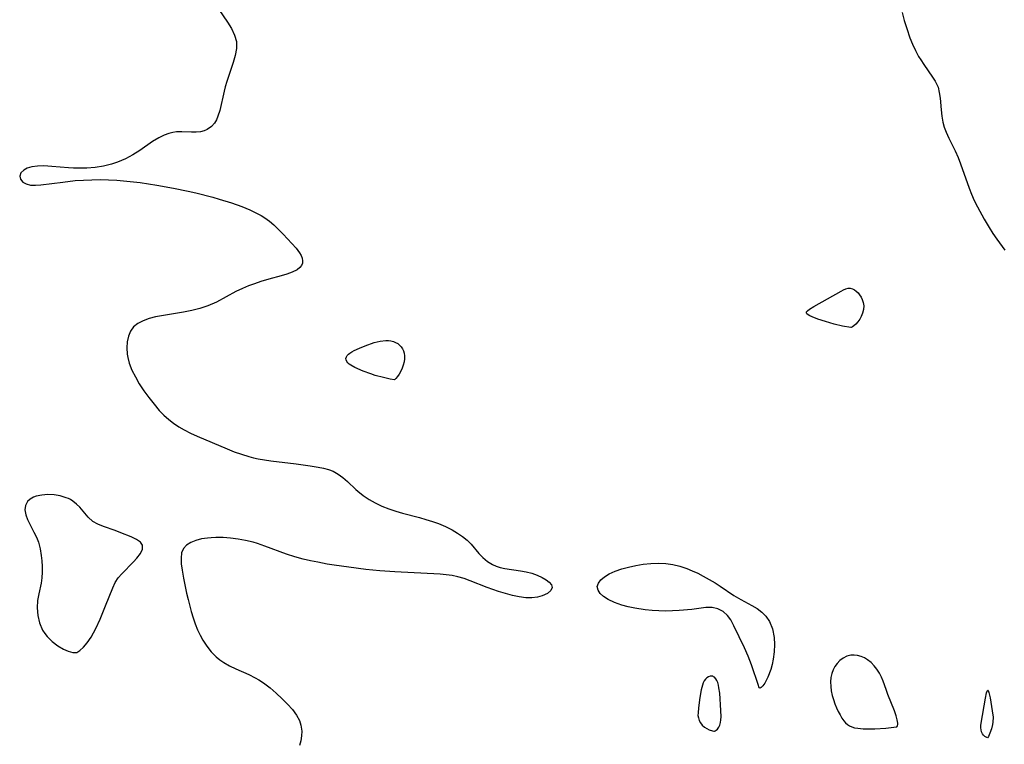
# Model space of a CAD drawing. Header units: inches. Extents: x 1073367 to 1082519, y 1569854 to 1574957.
# Tile 7 of 256: x 1073676 to 1073892, y 1572719 to 1572878. Entities that reach past the tile are written whole.
import ezdxf

# ---------------------------------------------------------------- set-up
doc = ezdxf.new("R2010")
doc.units = ezdxf.units.IN
doc.header["$MEASUREMENT"] = 0
doc.layers.add('CGG_CurvaNivelLidar_v1', color=7, linetype='Continuous', lineweight=30, true_color=0x008008)

msp = doc.modelspace()

# ---------------------------------------------------------------- linework, layer by layer
at = {"layer": 'CGG_CurvaNivelLidar_v1'}
for points in [[(1073718.2652, 1572882.608, 63.5), (1073721.8817, 1572877.2214, 63.5), (1073722.7628, 1572875.7964, 63.5), (1073723.4636, 1572874.38, 63.5), (1073723.8681, 1572872.94, 63.5), (1073723.8892, 1572871.46, 63.5), (1073723.6154, 1572869.9289, 63.5), (1073723.1587, 1572868.3493, 63.5), (1073721.7645, 1572864.2294, 63.5), (1073721.4019, 1572863.0293, 63.5), (1073721.1581, 1572862.1042, 63.5), (1073720.2218, 1572857.8559, 63.5), (1073719.8222, 1572856.5855, 63.5), (1073719.469, 1572855.7877, 63.5), (1073719.038, 1572855.0697, 63.5), (1073718.3915, 1572854.3217, 63.5), (1073717.4749, 1572853.6641, 63.5), (1073716.7679, 1572853.3685, 63.5), (1073716.0099, 1572853.187, 63.5), (1073715.0344, 1572853.0961, 63.5), (1073714.0218, 1572853.1026, 63.5), (1073711.8767, 1572853.201, 63.5), (1073710.7524, 1572853.1673, 63.5), (1073709.9073, 1572853.0503, 63.5), (1073709.0611, 1572852.845, 63.5), (1073708.0436, 1572852.4766, 63.5), (1073706.8464, 1572851.8848, 63.5), (1073705.4727, 1572851.036, 63.5), (1073702.6882, 1572849.1198, 63.5), (1073701.1404, 1572848.15, 63.5), (1073699.5154, 1572847.2717, 63.5), (1073697.8115, 1572846.5286, 63.5), (1073696.488, 1572846.0894, 63.5), (1073694.7124, 1572845.6676, 63.5), (1073692.8931, 1572845.3892, 63.5), (1073691.0501, 1572845.232, 63.5), (1073689.2027, 1572845.1829, 63.5), (1073688.1829, 1572845.2008, 63.5), (1073687.0419, 1572845.2612, 63.5), (1073683.3745, 1572845.5993, 63.5), (1073681.6555, 1572845.7069, 63.5), (1073680.2561, 1572845.6852, 63.5), (1073678.9906, 1572845.5149, 63.5), (1073678.0202, 1572845.2154, 63.5), (1073677.2353, 1572844.788, 63.5), (1073676.6144, 1572844.163, 63.5), (1073676.3623, 1572843.4675, 63.5), (1073676.5243, 1572842.7781, 63.5), (1073677.0479, 1572842.1705, 63.5), (1073677.7965, 1572841.747, 63.5), (1073678.745, 1572841.5003, 63.5), (1073679.8218, 1572841.4527, 63.5), (1073681.0248, 1572841.5393, 63.5), (1073685.7868, 1572842.177, 63.5), (1073688.5417, 1572842.494, 63.5), (1073690.3335, 1572842.6201, 63.5), (1073692.1487, 1572842.6886, 63.5), (1073693.9779, 1572842.7041, 63.5), (1073695.8141, 1572842.6674, 63.5), (1073697.652, 1572842.5756, 63.5), (1073699.1128, 1572842.4616, 63.5), (1073702.7796, 1572842.0508, 63.5), (1073706.4312, 1572841.5089, 63.5), (1073710.0784, 1572840.8523, 63.5), (1073713.3034, 1572840.1814, 63.5), (1073714.9447, 1572839.8066, 63.5), (1073718.6978, 1572838.8378, 63.5), (1073720.0624, 1572838.4437, 63.5), (1073722.7599, 1572837.6004, 63.5), (1073725.0768, 1572836.7927, 63.5), (1073726.7764, 1572836.1025, 63.5), (1073728.4073, 1572835.3151, 63.5), (1073729.2484, 1572834.8416, 63.5), (1073730.0586, 1572834.3306, 63.5), (1073731.0736, 1572833.6007, 63.5), (1073732.0269, 1572832.8142, 63.5), (1073733.1003, 1572831.8032, 63.5), (1073734.1044, 1572830.7624, 63.5), (1073736.0359, 1572828.6691, 63.5), (1073736.9224, 1572827.6537, 63.5), (1073737.6584, 1572826.6785, 63.5), (1073738.0134, 1572826.0817, 63.5), (1073738.2585, 1572825.5001, 63.5), (1073738.3723, 1572824.9287, 63.5), (1073738.3309, 1572824.3863, 63.5), (1073738.1251, 1572823.8917, 63.5), (1073737.7689, 1572823.4443, 63.5), (1073737.137, 1572822.9539, 63.5), (1073736.0642, 1572822.4135, 63.5), (1073734.9359, 1572822.0048, 63.5), (1073733.6872, 1572821.634, 63.5), (1073730.9683, 1572820.8957, 63.5), (1073729.1767, 1572820.3567, 63.5), (1073727.8389, 1572819.8982, 63.5), (1073726.5097, 1572819.3928, 63.5), (1073725.1984, 1572818.8448, 63.5), (1073723.7628, 1572818.1776, 63.5), (1073719.4609, 1572815.8406, 63.5), (1073717.5954, 1572815.0096, 63.5), (1073715.874, 1572814.457, 63.5), (1073714.094, 1572814.0318, 63.5), (1073712.2821, 1572813.689, 63.5), (1073708.3222, 1572813.0315, 63.5), (1073706.1465, 1572812.5994, 63.5), (1073704.7241, 1572812.2363, 63.5), (1073703.4153, 1572811.7843, 63.5), (1073702.2631, 1572811.204, 63.5), (1073701.3211, 1572810.4486, 63.5), (1073700.6418, 1572809.4965, 63.5), (1073700.188, 1572808.3752, 63.5), (1073699.9297, 1572807.132, 63.5), (1073699.8493, 1572805.8072, 63.5), (1073699.9414, 1572804.4362, 63.5), (1073700.0581, 1572803.7264, 63.5), (1073700.3881, 1572802.4792, 63.5), (1073700.9731, 1572800.9591, 63.5), (1073701.7151, 1572799.4519, 63.5), (1073702.581, 1572797.9698, 63.5), (1073703.6008, 1572796.4439, 63.5), (1073704.6917, 1572794.9572, 63.5), (1073705.8205, 1572793.5094, 63.5), (1073706.9606, 1572792.1385, 63.5), (1073707.9479, 1572791.103, 63.5), (1073709.0137, 1572790.1434, 63.5), (1073710.0992, 1572789.3125, 63.5), (1073711.2449, 1572788.5537, 63.5), (1073712.4385, 1572787.8588, 63.5), (1073713.8263, 1572787.1434, 63.5), (1073715.2447, 1572786.4806, 63.5), (1073721.8245, 1572783.6902, 63.5), (1073723.38, 1572783.0726, 63.5), (1073724.9699, 1572782.5128, 63.5), (1073726.5906, 1572782.0226, 63.5), (1073727.6148, 1572781.7584, 63.5), (1073728.6487, 1572781.5272, 63.5), (1073730.0268, 1572781.2706, 63.5), (1073731.4135, 1572781.0609, 63.5), (1073736.9451, 1572780.4344, 63.5), (1073740.0557, 1572780.0103, 63.5), (1073741.7865, 1572779.7136, 63.5), (1073742.9377, 1572779.4798, 63.5), (1073744.0354, 1572779.1872, 63.5), (1073745.0707, 1572778.7916, 63.5), (1073746.1672, 1572778.1761, 63.5), (1073747.1939, 1572777.4167, 63.5), (1073748.1734, 1572776.5591, 63.5), (1073750.0572, 1572774.7766, 63.5), (1073750.4679, 1572774.415, 63.5), (1073751.6536, 1572773.4832, 63.5), (1073752.9348, 1572772.6262, 63.5), (1073754.2979, 1572771.8495, 63.5), (1073755.7332, 1572771.1624, 63.5), (1073757.2486, 1572770.5656, 63.5), (1073758.8129, 1572770.0485, 63.5), (1073760.2316, 1572769.6373, 63.5), (1073763.9754, 1572768.6507, 63.5), (1073765.3974, 1572768.252, 63.5), (1073766.7973, 1572767.8146, 63.5), (1073768.1635, 1572767.3251, 63.5), (1073769.6833, 1572766.6803, 63.5), (1073771.1261, 1572765.9489, 63.5), (1073772.302, 1572765.2448, 63.5), (1073773.3954, 1572764.4837, 63.5), (1073774.3929, 1572763.6726, 63.5), (1073775.2767, 1572762.8164, 63.5), (1073777.007, 1572760.7668, 63.5), (1073777.8932, 1572759.8584, 63.5), (1073778.8816, 1572759.0404, 63.5), (1073779.9695, 1572758.3542, 63.5), (1073780.7827, 1572757.9772, 63.5), (1073781.6339, 1572757.6893, 63.5), (1073782.6915, 1572757.4566, 63.5), (1073786.1415, 1572756.9824, 63.5), (1073787.3793, 1572756.7451, 63.5), (1073788.5787, 1572756.437, 63.5), (1073789.779, 1572756.019, 63.5), (1073790.8628, 1572755.5234, 63.5), (1073791.7274, 1572755.0118, 63.5), (1073792.4147, 1572754.4671, 63.5), (1073792.8749, 1572753.9056, 63.5), (1073793.0471, 1572753.3431, 63.5), (1073792.7662, 1572752.6267, 63.5), (1073792.0097, 1572751.9844, 63.5), (1073790.8975, 1572751.4709, 63.5), (1073789.8165, 1572751.1932, 63.5), (1073788.6083, 1572751.0569, 63.5), (1073787.2595, 1572751.0804, 63.5), (1073785.8433, 1572751.2536, 63.5), (1073784.338, 1572751.5639, 63.5), (1073782.8066, 1572751.977, 63.5), (1073781.2632, 1572752.4649, 63.5), (1073778.8156, 1572753.3378, 63.5), (1073775.0968, 1572754.8064, 63.5), (1073773.7496, 1572755.2864, 63.5), (1073772.3843, 1572755.6771, 63.5), (1073771.1101, 1572755.9307, 63.5), (1073769.814, 1572756.1016, 63.5), (1073768.5001, 1572756.2149, 63.5), (1073758.5533, 1572756.7223, 63.5), (1073755.2827, 1572756.9696, 63.5), (1073752.2296, 1572757.2841, 63.5), (1073748.4858, 1572757.7436, 63.5), (1073745.3101, 1572758.2032, 63.5), (1073743.7278, 1572758.4631, 63.5), (1073741.6753, 1572758.8414, 63.5), (1073740.0929, 1572759.1731, 63.5), (1073738.5217, 1572759.5459, 63.5), (1073736.6727, 1572760.0527, 63.5), (1073734.849, 1572760.6329, 63.5), (1073730.0717, 1572762.402, 63.5), (1073728.4762, 1572762.9422, 63.5), (1073727.5034, 1572763.2264, 63.5), (1073725.8648, 1572763.6184, 63.5), (1073724.2156, 1572763.9175, 63.5), (1073722.5688, 1572764.1286, 63.5), (1073720.939, 1572764.2499, 63.5), (1073719.3438, 1572764.2731, 63.5), (1073718.3539, 1572764.2304, 63.5), (1073717.5328, 1572764.1566, 63.5), (1073716.1823, 1572763.9491, 63.5), (1073714.9382, 1572763.635, 63.5), (1073713.8365, 1572763.202, 63.5), (1073712.9218, 1572762.6303, 63.5), (1073712.2497, 1572761.8917, 63.5), (1073711.8459, 1572760.8901, 63.5), (1073711.7161, 1572759.7514, 63.5), (1073711.7693, 1572758.4813, 63.5), (1073711.9421, 1572757.1062, 63.5), (1073712.2377, 1572755.3623, 63.5), (1073712.911, 1572752.1081, 63.5), (1073713.2505, 1572750.663, 63.5), (1073713.9462, 1572748.0393, 63.5), (1073714.3659, 1572746.6719, 63.5), (1073714.8341, 1572745.3286, 63.5), (1073715.3633, 1572744.0206, 63.5), (1073715.9145, 1572742.8591, 63.5), (1073716.5294, 1572741.7443, 63.5), (1073717.3871, 1572740.4305, 63.5), (1073718.3473, 1572739.2177, 63.5), (1073719.4173, 1572738.1271, 63.5), (1073720.2179, 1572737.4634, 63.5), (1073721.0704, 1572736.8707, 63.5), (1073722.379, 1572736.1332, 63.5), (1073723.7509, 1572735.4889, 63.5), (1073726.5585, 1572734.2604, 63.5), (1073727.986, 1572733.548, 63.5), (1073728.7629, 1572733.1063, 63.5), (1073729.7678, 1572732.4564, 63.5), (1073731.2201, 1572731.3596, 63.5), (1073732.5934, 1572730.1773, 63.5), (1073733.9017, 1572728.9549, 63.5), (1073735.0798, 1572727.7865, 63.5), (1073736.1524, 1572726.5971, 63.5), (1073737.0575, 1572725.3621, 63.5), (1073737.6748, 1572724.1756, 63.5), (1073737.9905, 1572723.1838, 63.5), (1073738.1647, 1572721.8688, 63.5), (1073738.1228, 1572720.7946, 63.5), (1073737.9472, 1572719.7315, 63.5), (1073737.6692, 1572718.6941, 63.5)], [(1073869.77, 1572879.3388, 64), (1073870.232, 1572877.5857, 64), (1073870.7609, 1572875.835, 64), (1073871.4639, 1572873.7728, 64), (1073872.0363, 1572872.3766, 64), (1073872.677, 1572871.0221, 64), (1073873.3751, 1572869.7188, 64), (1073873.8316, 1572868.9457, 64), (1073874.4767, 1572867.9475, 64), (1073876.4211, 1572865.1487, 64), (1073876.9881, 1572864.2508, 64), (1073877.6176, 1572862.9615, 64), (1073877.9011, 1572861.822, 64), (1073878.0623, 1572860.5856, 64), (1073878.283, 1572857.9769, 64), (1073878.4411, 1572856.6192, 64), (1073878.6946, 1572855.2595, 64), (1073879.001, 1572854.1777, 64), (1073879.4124, 1572853.1024, 64), (1073880.0203, 1572851.7561, 64), (1073881.3628, 1572848.9769, 64), (1073882.0108, 1572847.5249, 64), (1073882.5425, 1572846.1728, 64), (1073884.4366, 1572840.8054, 64), (1073884.9447, 1572839.5277, 64), (1073885.565, 1572838.1372, 64), (1073886.2389, 1572836.7658, 64), (1073887.6979, 1572834.0692, 64), (1073888.8034, 1572832.1935, 64), (1073889.6201, 1572830.9268, 64), (1073890.4744, 1572829.6828, 64), (1073892.2604, 1572827.2536, 64)]]:
    msp.add_polyline3d(points, dxfattribs=at)
for points in [[(1073858.5, 1572810.2865, 63.5), (1073856.6953, 1572810.6161, 63.5), (1073854.8597, 1572811.0631, 63.5), (1073852.9286, 1572811.6117, 63.5), (1073851.2895, 1572812.1448, 63.5), (1073850.0713, 1572812.619, 63.5), (1073849.5604, 1572812.8565, 63.5), (1073849.1483, 1572813.0945, 63.5), (1073848.8941, 1572813.3084, 63.5), (1073848.8069, 1572813.4421, 63.5), (1073848.7808, 1572813.5802, 63.5), (1073848.8223, 1572813.7233, 63.5), (1073849.0223, 1572813.9758, 63.5), (1073849.4294, 1572814.3074, 63.5), (1073850.4155, 1572814.9331, 63.5), (1073856.3727, 1572818.289, 63.5), (1073856.9012, 1572818.5486, 63.5), (1073857.4172, 1572818.7535, 63.5), (1073857.918, 1572818.8806, 63.5), (1073858.3995, 1572818.8999, 63.5), (1073858.8561, 1572818.7871, 63.5), (1073859.2897, 1572818.5616, 63.5), (1073859.7003, 1572818.2482, 63.5), (1073860.0857, 1572817.866, 63.5), (1073860.4409, 1572817.4289, 63.5), (1073860.7578, 1572816.9463, 63.5), (1073861.0241, 1572816.4241, 63.5), (1073861.2415, 1572815.7932, 63.5), (1073861.3336, 1572815.0566, 63.5), (1073861.2849, 1572814.2466, 63.5), (1073861.0897, 1572813.4152, 63.5), (1073860.8109, 1572812.7275, 63.5), (1073860.4526, 1572812.0863, 63.5), (1073860.0435, 1572811.5161, 63.5), (1073859.6135, 1572811.039, 63.5), (1073859.2044, 1572810.6771, 63.5), (1073858.8523, 1572810.4268, 63.5), (1073858.6026, 1572810.2929, 63.5)], [(1073758.5, 1572798.8381, 63.5), (1073757.5435, 1572799.0062, 63.5), (1073756.0929, 1572799.3159, 63.5), (1073754.2912, 1572799.8047, 63.5), (1073753.3459, 1572800.1097, 63.5), (1073751.6454, 1572800.7375, 63.5), (1073749.8342, 1572801.5401, 63.5), (1073748.9605, 1572802.0142, 63.5), (1073748.5883, 1572802.2731, 63.5), (1073748.2799, 1572802.5497, 63.5), (1073748.0453, 1572802.8467, 63.5), (1073747.895, 1572803.179, 63.5), (1073747.8599, 1572803.5202, 63.5), (1073747.9494, 1572803.8539, 63.5), (1073748.1469, 1572804.1751, 63.5), (1073748.3995, 1572804.4447, 63.5), (1073748.711, 1572804.6956, 63.5), (1073749.1662, 1572804.9823, 63.5), (1073749.6757, 1572805.248, 63.5), (1073750.8347, 1572805.7694, 63.5), (1073752.1099, 1572806.2886, 63.5), (1073754.0834, 1572806.9768, 63.5), (1073755.3621, 1572807.2842, 63.5), (1073756.5756, 1572807.4265, 63.5), (1073757.1651, 1572807.4306, 63.5), (1073757.7341, 1572807.3769, 63.5), (1073758.2737, 1572807.2498, 63.5), (1073758.757, 1572807.0448, 63.5), (1073759.2026, 1572806.7679, 63.5), (1073759.6078, 1572806.4309, 63.5), (1073759.9666, 1572806.0414, 63.5), (1073760.2693, 1572805.6038, 63.5), (1073760.4862, 1572805.168, 63.5), (1073760.6361, 1572804.6634, 63.5), (1073760.7077, 1572804.0808, 63.5), (1073760.6989, 1572803.4442, 63.5), (1073760.606, 1572802.7577, 63.5), (1073760.4369, 1572802.0648, 63.5), (1073760.2026, 1572801.3907, 63.5), (1073759.9155, 1572800.7591, 63.5), (1073759.5373, 1572800.1036, 63.5), (1073759.1572, 1572799.5591, 63.5), (1073758.8245, 1572799.149, 63.5)], [(1073688.5, 1572739.0865, 63.5), (1073688.873, 1572739.0946, 63.5), (1073689.5733, 1572739.5313, 63.5), (1073690.3319, 1572740.2305, 63.5), (1073691.1647, 1572741.2086, 63.5), (1073692.0071, 1572742.4321, 63.5), (1073693.029, 1572744.3059, 63.5), (1073693.9796, 1572746.3961, 63.5), (1073695.1896, 1572749.3073, 63.5), (1073696.743, 1572753.2599, 63.5), (1073697.3083, 1572754.3856, 63.5), (1073697.9719, 1572755.4028, 63.5), (1073698.7198, 1572756.3084, 63.5), (1073701.2708, 1572758.9243, 63.5), (1073702.0417, 1572759.7707, 63.5), (1073702.8186, 1572760.799, 63.5), (1073703.278, 1572761.754, 63.5), (1073703.2945, 1572762.5972, 63.5), (1073702.8059, 1572763.274, 63.5), (1073701.9274, 1572763.8597, 63.5), (1073700.7865, 1572764.4002, 63.5), (1073698.5418, 1572765.3145, 63.5), (1073697.3108, 1572765.7803, 63.5), (1073694.7364, 1572766.6759, 63.5), (1073693.4882, 1572767.1779, 63.5), (1073692.3814, 1572767.8154, 63.5), (1073691.3667, 1572768.7392, 63.5), (1073689.5193, 1572770.9111, 63.5), (1073688.8013, 1572771.6144, 63.5), (1073688.0022, 1572772.2398, 63.5), (1073687.4702, 1572772.5691, 63.5), (1073687.0244, 1572772.7962, 63.5), (1073686.5654, 1572772.9905, 63.5), (1073685.2594, 1572773.3832, 63.5), (1073683.8964, 1572773.6042, 63.5), (1073682.5277, 1572773.668, 63.5), (1073681.2059, 1572773.577, 63.5), (1073679.9885, 1572773.3211, 63.5), (1073679.403, 1572773.1103, 63.5), (1073678.6599, 1572772.7069, 63.5), (1073678.0818, 1572772.1795, 63.5), (1073677.6348, 1572771.3171, 63.5), (1073677.5197, 1572770.3055, 63.5), (1073677.7027, 1572769.2719, 63.5), (1073678.1023, 1572768.1884, 63.5), (1073678.6457, 1572767.0694, 63.5), (1073679.4969, 1572765.47, 63.5), (1073680.0129, 1572764.3822, 63.5), (1073680.4506, 1572763.2346, 63.5), (1073680.824, 1572761.8168, 63.5), (1073681.0773, 1572760.339, 63.5), (1073681.2151, 1572759.1506, 63.5), (1073681.29, 1572757.947, 63.5), (1073681.2857, 1572756.7041, 63.5), (1073681.1994, 1572755.4646, 63.5), (1073681.0332, 1572754.2396, 63.5), (1073680.546, 1572751.8992, 63.5), (1073680.2935, 1572750.4331, 63.5), (1073680.2111, 1572748.8485, 63.5), (1073680.3358, 1572747.2146, 63.5), (1073680.6998, 1572745.6056, 63.5), (1073681.3834, 1572743.9985, 63.5), (1073681.8392, 1572743.2717, 63.5), (1073682.3774, 1572742.5846, 63.5), (1073683.5111, 1572741.4605, 63.5), (1073684.7323, 1572740.5394, 63.5), (1073685.9363, 1572739.8338, 63.5), (1073687.0198, 1572739.3532, 63.5), (1073688.035, 1572739.0659, 63.5)], [(1073838.5, 1572731.3271, 63.5), (1073838.373, 1572731.5231, 63.5), (1073838.2508, 1572731.8402, 63.5), (1073836.7476, 1572736.3761, 63.5), (1073836.0222, 1572738.2835, 63.5), (1073835.2343, 1572740.0602, 63.5), (1073832.8586, 1572744.927, 63.5), (1073832.1913, 1572746.2067, 63.5), (1073831.4994, 1572747.2003, 63.5), (1073830.5316, 1572748.0485, 63.5), (1073829.3772, 1572748.6449, 63.5), (1073828.0866, 1572748.9478, 63.5), (1073826.71, 1572748.9396, 63.5), (1073823.6771, 1572748.5175, 63.5), (1073820.9116, 1572748.2564, 63.5), (1073819.4394, 1572748.1748, 63.5), (1073817.9367, 1572748.1467, 63.5), (1073816.4456, 1572748.185, 63.5), (1073814.9484, 1572748.2848, 63.5), (1073813.4567, 1572748.4404, 63.5), (1073811.1908, 1572748.7839, 63.5), (1073809.7298, 1572749.0836, 63.5), (1073808.3318, 1572749.447, 63.5), (1073806.7202, 1572749.999, 63.5), (1073805.303, 1572750.6716, 63.5), (1073804.3421, 1572751.3123, 63.5), (1073803.5959, 1572752.0151, 63.5), (1073803.1122, 1572752.755, 63.5), (1073802.9537, 1572753.5087, 63.5), (1073803.1762, 1572754.2663, 63.5), (1073803.7298, 1572754.9989, 63.5), (1073804.5462, 1572755.6886, 63.5), (1073805.5728, 1572756.3154, 63.5), (1073806.8725, 1572756.9033, 63.5), (1073808.3183, 1572757.4028, 63.5), (1073809.8108, 1572757.8075, 63.5), (1073811.37, 1572758.1398, 63.5), (1073812.9722, 1572758.3976, 63.5), (1073814.6503, 1572758.5756, 63.5), (1073816.2964, 1572758.6422, 63.5), (1073817.9378, 1572758.5737, 63.5), (1073819.4997, 1572758.3551, 63.5), (1073821.0374, 1572757.9957, 63.5), (1073822.5416, 1572757.5073, 63.5), (1073823.7692, 1572757.0061, 63.5), (1073824.9709, 1572756.4383, 63.5), (1073826.1505, 1572755.8222, 63.5), (1073828.7747, 1572754.3066, 63.5), (1073829.857, 1572753.6282, 63.5), (1073832.8862, 1572751.597, 63.5), (1073834.3691, 1572750.6785, 63.5), (1073836.7982, 1572749.3903, 63.5), (1073837.9495, 1572748.7038, 63.5), (1073838.9754, 1572747.9201, 63.5), (1073839.902, 1572747.0045, 63.5), (1073840.69, 1572745.8427, 63.5), (1073841.3538, 1572744.2259, 63.5), (1073841.7333, 1572742.3774, 63.5), (1073841.8189, 1572740.8085, 63.5), (1073841.734, 1572739.207, 63.5), (1073841.5065, 1572737.626, 63.5), (1073841.2547, 1572736.4677, 63.5), (1073840.9497, 1572735.3741, 63.5), (1073840.3178, 1572733.6574, 63.5), (1073839.6369, 1572732.3344, 63.5), (1073839.2328, 1572731.7628, 63.5), (1073838.8792, 1572731.4036, 63.5), (1073838.6438, 1572731.2762, 63.5)], [(1073868.5, 1572722.7645, 64), (1073868.6169, 1572722.7643, 64), (1073868.7641, 1572722.9987, 64), (1073868.8045, 1572723.2661, 64), (1073868.7969, 1572723.6178, 64), (1073868.6751, 1572724.3404, 64), (1073868.4299, 1572725.2163, 64), (1073868.0545, 1572726.2963, 64), (1073866.6439, 1572729.8497, 64), (1073866.2204, 1572730.9694, 64), (1073865.5824, 1572732.814, 64), (1073865.2303, 1572733.6875, 64), (1073864.7714, 1572734.5744, 64), (1073864.2308, 1572735.4101, 64), (1073863.6196, 1572736.1843, 64), (1073862.9424, 1572736.8802, 64), (1073862.1982, 1572737.4729, 64), (1073861.4992, 1572737.8824, 64), (1073860.7638, 1572738.1931, 64), (1073860.0082, 1572738.4019, 64), (1073859.2471, 1572738.4983, 64), (1073858.495, 1572738.4636, 64), (1073857.654, 1572738.241, 64), (1073856.8588, 1572737.8512, 64), (1073856.1273, 1572737.3235, 64), (1073855.4837, 1572736.6738, 64), (1073855.0008, 1572735.9936, 64), (1073854.6109, 1572735.2415, 64), (1073854.3169, 1572734.4354, 64), (1073854.1288, 1572733.5885, 64), (1073854.0549, 1572732.6262, 64), (1073854.0973, 1572731.6415, 64), (1073854.2334, 1572730.6466, 64), (1073854.4498, 1572729.6527, 64), (1073854.7138, 1572728.7427, 64), (1073855.0271, 1572727.847, 64), (1073855.3797, 1572726.9709, 64), (1073855.7655, 1572726.1217, 64), (1073856.14, 1572725.3899, 64), (1073856.547, 1572724.7006, 64), (1073856.9969, 1572724.0701, 64), (1073857.3624, 1572723.6566, 64), (1073857.7651, 1572723.2959, 64), (1073858.1915, 1572723.0088, 64), (1073858.6971, 1572722.7768, 64), (1073859.3208, 1572722.5908, 64), (1073860.0218, 1572722.4582, 64), (1073861.223, 1572722.3403, 64), (1073862.505, 1572722.3084, 64), (1073863.8045, 1572722.3405, 64), (1073866.207, 1572722.515, 64)], [(1073828.5, 1572721.8417, 64), (1073828.6024, 1572721.8262, 64), (1073828.7793, 1572721.8888, 64), (1073829.0042, 1572722.032, 64), (1073829.2861, 1572722.3049, 64), (1073829.5556, 1572722.6851, 64), (1073829.78, 1572723.1574, 64), (1073829.9369, 1572723.7167, 64), (1073830.0254, 1572724.3314, 64), (1073830.0647, 1572724.9785, 64), (1073830.0546, 1572726.3773, 64), (1073829.7765, 1572730.1488, 64), (1073829.6172, 1572731.3574, 64), (1073829.502, 1572731.9286, 64), (1073829.3506, 1572732.4632, 64), (1073829.1678, 1572732.9143, 64), (1073828.9405, 1572733.3051, 64), (1073828.6463, 1572733.6315, 64), (1073828.45, 1572733.7693, 64), (1073828.2381, 1572733.8634, 64), (1073827.9516, 1572733.9156, 64), (1073827.6571, 1572733.8945, 64), (1073827.2908, 1572733.77, 64), (1073826.9455, 1572733.5501, 64), (1073826.6381, 1572733.2453, 64), (1073826.3825, 1572732.8641, 64), (1073826.1711, 1572732.4232, 64), (1073825.9941, 1572731.9384, 64), (1073825.7142, 1572730.8832, 64), (1073825.4121, 1572729.204, 64), (1073825.1174, 1572726.9275, 64), (1073825.0222, 1572725.8291, 64), (1073825.0162, 1572725.285, 64), (1073825.0943, 1572724.7191, 64), (1073825.2715, 1572724.1579, 64), (1073825.5583, 1572723.6304, 64), (1073825.9602, 1572723.1541, 64), (1073826.4381, 1572722.7451, 64), (1073826.9486, 1572722.408, 64), (1073827.4493, 1572722.1473, 64), (1073828.2086, 1572721.8742, 64)], [(1073888.5, 1572720.386, 63.5), (1073888.1818, 1572720.5067, 63.5), (1073887.9044, 1572720.6835, 63.5), (1073887.6088, 1572720.9375, 63.5), (1073887.3435, 1572721.2697, 63.5), (1073887.1566, 1572721.6608, 63.5), (1073887.0428, 1572722.1081, 63.5), (1073886.9943, 1572722.5907, 63.5), (1073886.9997, 1572723.0865, 63.5), (1073887.0461, 1572723.5725, 63.5), (1073888.0158, 1572729.0836, 63.5), (1073888.262, 1572730.2644, 63.5), (1073888.4281, 1572730.752, 63.5), (1073888.5122, 1572730.8293, 63.5), (1073888.5967, 1572730.7592, 63.5), (1073888.7681, 1572730.2893, 63.5), (1073889.028, 1572729.1338, 63.5), (1073889.5189, 1572726.3236, 63.5), (1073889.6719, 1572724.8657, 63.5), (1073889.6221, 1572723.8246, 63.5), (1073889.5415, 1572723.2672, 63.5), (1073889.3244, 1572722.3246, 63.5), (1073889.0007, 1572721.391, 63.5), (1073888.6585, 1572720.6538, 63.5)]]:
    msp.add_polyline3d(points, close=True, dxfattribs=at)

doc.saveas('drawing.dxf')
